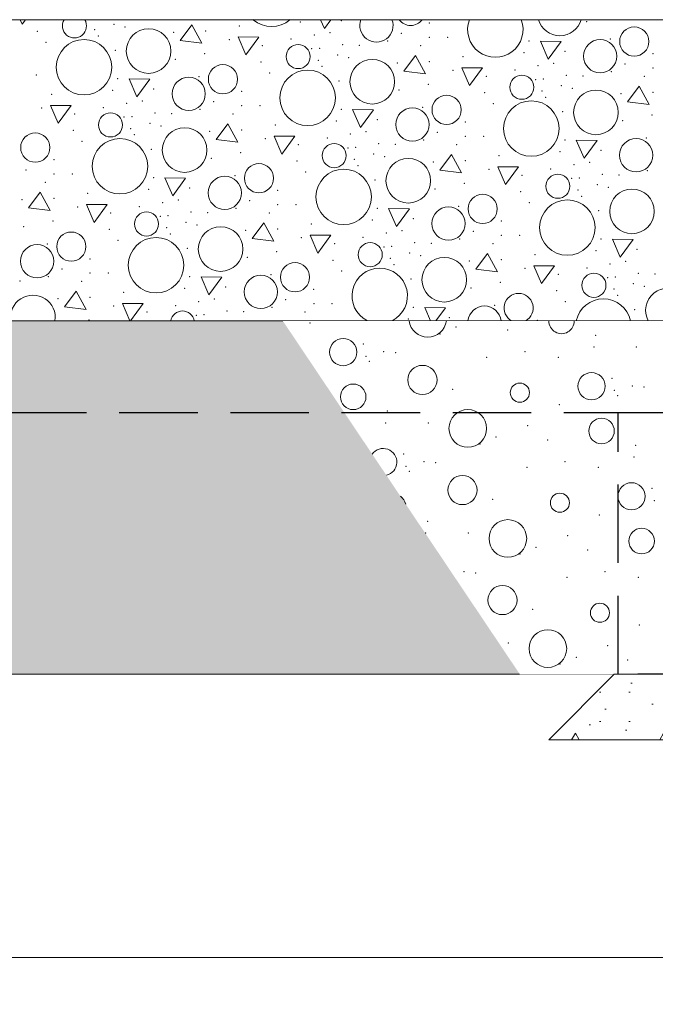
# Model space of a CAD drawing. Header units: millimetres. Extents: x -12989 to 381717, y -50461 to 30884.
# Tile 40 of 63: x 375923 to 376895, y -47765 to -46261. Entities that reach past the tile are written whole.
import ezdxf

# ---------------------------------------------------------------- set-up
doc = ezdxf.new("R2010")
doc.units = ezdxf.units.MM
doc.header["$MEASUREMENT"] = 0
doc.linetypes.add('Krawędzie ukryte', pattern=[170, 120, -50])
doc.linetypes.add('Wipeout_Contour', pattern=[1000, 0, -1000])
for name, color, linetype, lineweight in [('0_Nr_pióra__21', 7, 'Continuous', 25), ('A__STROPY_Nr_pióra__49', 7, 'Continuous', 15), ('A__STROPY_Nr_pióra__69', 7, 'Continuous', 13), ('A_WYPEŁNIENIA RYSUNKI_Nr_pióra__18', 9, 'Continuous', 13), ('Nowe_A_WYM_Nr_pióra__1', 7, 'Continuous', 13), ('Nowe_A_WYM_Nr_pióra__45', 7, 'Continuous', 15), ('Nowe_A_WYM_Nr_pióra__85', 7, 'Continuous', 13)]:
    doc.layers.add(name, color=color, linetype=linetype, lineweight=lineweight)
for name, color, linetype in [('A__STROPY', 7, 'Continuous'), ('A_WYPEŁNIENIA RYSUNKI', 7, 'Continuous'), ('Nowe_A_WYM', 7, 'Continuous')]:
    doc.layers.add(name, color=color, linetype=linetype)
for name, color, linetype, lineweight, true_color in [('A__STROPY_Nr_pióra__173', 7, 'Continuous', 5, 0x6a6a6a), ('A__STROPY_Nr_pióra__178', 7, 'Continuous', 5, 0x6a6a6a), ('A_WYPEŁNIENIA RYSUNKI_Nr_pióra__242', 7, 'Continuous', 13, 0xa7a7a7)]:
    doc.layers.add(name, color=color, linetype=linetype, lineweight=lineweight, true_color=true_color)
doc.styles.add('STYL_AUTOMATYCZNY_5', font='arial.ttf')
doc.dimstyles.new('STYL_AUTOMATYCZNY__2', dxfattribs={"dimtxt": 139.999998, "dimasz": 57, "dimexe": 0.18, "dimexo": 0.0625, "dimgap": 0, "dimtad": 1, "dimtih": 1, "dimtoh": 1, "dimdec": 0, "dimlfac": 0.1, "dimzin": 0, "dimdsep": 46, "dimtxsty": 'STYL_AUTOMATYCZNY_5', "dimblk": 'ARROWHEAD_6', "dimblk1": 'ARROWHEAD_6', "dimblk2": 'ARROWHEAD_6', "dimcen": 0.09, "dimse1": 1, "dimse2": 1, "dimclrd": 7, "dimclre": 7, "dimclrt": 7, "dimadec": 0, "dimazin": 0, "dimtfac": 1, "dimtdec": 4, "dimtmove": 0, "dimatfit": 3, "dimfxl": 0, "dimtolj": 1, "dimtzin": 0, "dimarcsym": 0})

# ---------------------------------------------------------------- blocks, each defined once
blk = doc.blocks.new('*X102', base_point=(363535.4, -45960.6))
at = {"layer": 'A__STROPY_Nr_pióra__178', "color": 251, "linetype": 'Continuous', "lineweight": 5, "true_color": 0x6a6a6a}
for p, q in [((375924, -46260.6), (375927.1, -46267.6)), ((375927.1, -46267.6), (375932.2, -46260.6)), ((376186.6, -46268.5), (376168.4, -46292.3)), ((376201.7, -46296.3), (376186.6, -46268.5)), ((376383.4, -46260.6), (376389.2, -46274)), ((376389.2, -46274), (376399, -46260.6)), ((376257.1, -46287), (376269.1, -46314.5)), ((376288.7, -46287.3), (376257.1, -46287)), ((376269.1, -46314.5), (376288.7, -46287.3)), ((376168.4, -46292.3), (376201.7, -46296.3)), ((376719.3, -46293.4), (376731.2, -46320.9)), ((376750.9, -46293.7), (376719.3, -46293.4)), ((376731.2, -46320.9), (376750.9, -46293.7)), ((376528.6, -46315.4), (376510.4, -46339.2)), ((376543.7, -46343.1), (376528.6, -46315.4)), ((376510.4, -46339.2), (376543.7, -46343.1)), ((376599.1, -46333.9), (376611.1, -46361.3)), ((376630.7, -46334.2), (376599.1, -46333.9)), ((376611.1, -46361.3), (376630.7, -46334.2)), ((376090.4, -46351), (376102.3, -46378.5)), ((376122, -46351.3), (376090.4, -46351)), ((376102.3, -46378.5), (376122, -46351.3)), ((376870.6, -46362.2), (376852.4, -46386)), ((376885.7, -46390), (376870.6, -46362.2)), ((375970.2, -46391.5), (375982.1, -46418.9)), ((376001.8, -46391.8), (375970.2, -46391.5)), ((375982.1, -46418.9), (376001.8, -46391.8)), ((376852.4, -46386), (376885.7, -46390)), ((376432.3, -46397.9), (376444.3, -46425.3)), ((376464, -46398.2), (376432.3, -46397.9)), ((376444.3, -46425.3), (376464, -46398.2)), ((376241.6, -46419.8), (376223.5, -46443.6)), ((376256.8, -46447.6), (376241.6, -46419.8)), ((376312.2, -46438.3), (376324.1, -46465.8)), ((376343.8, -46438.6), (376312.2, -46438.3)), ((376223.5, -46443.6), (376256.8, -46447.6)), ((376324.1, -46465.8), (376343.8, -46438.6)), ((376774.3, -46444.7), (376786.3, -46472.2)), ((376806, -46445), (376774.3, -46444.7)), ((376786.3, -46472.2), (376806, -46445)), ((376583.6, -46466.7), (376565.5, -46490.5)), ((376598.8, -46494.4), (376583.6, -46466.7)), ((376565.5, -46490.5), (376598.8, -46494.4)), ((376654.2, -46485.2), (376666.1, -46512.6)), ((376685.8, -46485.5), (376654.2, -46485.2)), ((376666.1, -46512.6), (376685.8, -46485.5)), ((376145.4, -46502.3), (376157.4, -46529.7)), ((376177, -46502.6), (376145.4, -46502.3)), ((376157.4, -46529.7), (376177, -46502.6)), ((375954.7, -46524.2), (375936.6, -46548)), ((375969.9, -46552), (375954.7, -46524.2)), ((376025.3, -46542.8), (376037.2, -46570.2)), ((376056.9, -46543.1), (376025.3, -46542.8)), ((376037.2, -46570.2), (376056.9, -46543.1)), ((375936.6, -46548), (375969.9, -46552)), ((376487.4, -46549.2), (376499.3, -46576.6)), ((376519, -46549.5), (376487.4, -46549.2)), ((376499.3, -46576.6), (376519, -46549.5)), ((376296.7, -46571.1), (376278.6, -46594.9)), ((376311.9, -46598.8), (376296.7, -46571.1)), ((376278.6, -46594.9), (376311.9, -46598.8)), ((376367.3, -46589.6), (376379.2, -46617.1)), ((376398.9, -46589.9), (376367.3, -46589.6)), ((376379.2, -46617.1), (376398.9, -46589.9)), ((376829.4, -46596), (376841.3, -46623.5)), ((376861, -46596.3), (376829.4, -46596)), ((376841.3, -46623.5), (376861, -46596.3)), ((376638.7, -46618), (376620.6, -46641.8)), ((376653.9, -46645.7), (376638.7, -46618)), ((376620.6, -46641.8), (376653.9, -46645.7)), ((376709.2, -46636.5), (376721.2, -46663.9)), ((376740.9, -46636.8), (376709.2, -46636.5)), ((376721.2, -46663.9), (376740.9, -46636.8)), ((376200.5, -46653.6), (376212.4, -46681)), ((376232.1, -46653.9), (376200.5, -46653.6)), ((376212.4, -46681), (376232.1, -46653.9)), ((376009.8, -46675.5), (375991.7, -46699.3)), ((376024.9, -46703.3), (376009.8, -46675.5)), ((376080.3, -46694), (376091.9, -46720.6)), ((376112, -46694.3), (376080.3, -46694)), ((375991.7, -46699.3), (376024.9, -46703.3)), ((376092.9, -46720.6), (376112, -46694.3)), ((376542.5, -46700.5), (376551.2, -46720.6)), ((376574.1, -46700.8), (376542.5, -46700.5)), ((376559.7, -46720.6), (376574.1, -46700.8))]:
    blk.add_line(p, q, dxfattribs=at)
for centre, radius in [((376862.9, -46294), 22.3), ((376120.3, -46308.5), 34.1), ((376021.6, -46333.2), 42.4), ((376349, -46317), 18.4), ((376810.7, -46316.4), 25.4), ((376234, -46351.6), 22.3), ((376462.3, -46355.3), 34.1), ((376363.5, -46380), 42.4), ((376691, -46363.8), 18.4), ((376181.7, -46373.9), 25.4), ((376576, -46398.4), 22.3), ((376804.3, -46402.2), 34.1), ((376705.5, -46426.9), 42.4), ((376062.1, -46421.4), 18.4), ((376523.7, -46420.8), 25.4), ((375947.1, -46456), 22.3), ((376175.4, -46459.8), 34.1), ((376076.6, -46484.5), 42.4), ((376404.1, -46468.3), 18.4), ((376865.7, -46467.7), 25.4), ((376289.1, -46502.8), 22.3), ((376517.4, -46506.6), 34.1), ((376418.6, -46531.3), 42.4), ((376746.1, -46515.1), 18.4), ((376236.8, -46525.2), 25.4), ((376631.1, -46549.7), 22.3), ((376859.4, -46553.5), 34.1), ((376760.6, -46578.2), 42.4), ((376117.2, -46572.7), 18.4), ((376578.8, -46572.1), 25.4), ((376002.2, -46607.3), 22.3), ((376230.4, -46611), 34.1), ((376131.7, -46635.7), 42.4), ((376459.2, -46619.6), 18.4), ((375949.9, -46629.7), 25.4), ((376344.2, -46654.1), 22.3), ((376572.4, -46657.9), 34.1), ((376801.2, -46666.4), 18.4), ((376291.9, -46676.5), 25.4)]:
    blk.add_circle(centre, radius, dxfattribs=at)
for centre, radius, start, end in [((376007, -46270.1), 18.4, 148.7945, 31.2055), ((376308.5, -46228.7), 42.4, 228.6475, 311.3525), ((376468.7, -46269.5), 25.4, 159.4631, 20.5369), ((376521, -46247.1), 22.3, 217.1244, 322.8756), ((376650.5, -46275.6), 42.4, 159.3112, 20.6888), ((376749.2, -46250.9), 34.1, 196.5056, 343.4944), ((376473.7, -46682.6), 42.4, 296.4867, 243.5133), ((376686.1, -46701), 22.3, 298.5683, 241.4317), ((376914.4, -46704.8), 34.1, 332.3748, 207.6252), ((375943.5, -46715.5), 34.1, 351.3846, 188.6154), ((376815.7, -46729.5), 42.4, 12.0587, 167.9413), ((376172.2, -46724), 18.4, 10.6603, 169.3397), ((376633.9, -46723.4), 25.4, 6.3086, 173.6914)]:
    blk.add_arc(centre, radius, start, end, dxfattribs=at)
for p in [(376067.3, -46267.7), (376084.1, -46271.6), (376259, -46270.3), (376352.4, -46264), (376415.1, -46262.1), (376415.1, -46262.1), (376549.4, -46265.8), (376790, -46263.5), (375950.1, -46278.5), (376037.8, -46275.9), (376043.4, -46285.3), (376158.8, -46279.7), (376207.4, -46277.8), (376373.8, -46284.2), (376397.8, -46280.5), (376506.9, -46281.3), (376549.7, -46287.7), (376577.6, -46287.7), (375963.3, -46295.1), (376243.7, -46291), (376294.5, -46300.4), (376338.3, -46290.3), (376417.1, -46298.8), (376442.7, -46299.6), (376485.9, -46293.2), (376536.5, -46300.1), (376702, -46293), (376826.1, -46290), (376069.6, -46307.3), (376205.9, -46312.5), (376369.9, -46305.1), (376381.8, -46304.2), (376409.3, -46314.5), (376601, -46317.1), (376694.4, -46310.9), (376757, -46309), (376757, -46309), (376891.4, -46312.7), (376161, -46321.1), (376292.1, -46325.4), (376379.7, -46322.7), (376385.3, -46332.1), (376426.1, -46318.5), (376500.8, -46326.6), (376549.4, -46324.6), (376715.8, -46331), (376739.8, -46327.4), (376848.9, -46328.1), (375948.7, -46345.2), (376197.2, -46347.6), (376305.3, -46342), (376585.7, -46337.9), (376636.5, -46347.2), (376680.3, -46337.2), (376759.1, -46345.6), (376784.7, -46346.4), (376827.9, -46340.1), (376878.5, -46346.9), (376891.7, -46334.5), (376073.1, -46350.6), (376411.6, -46354.1), (376547.9, -46359.3), (376711.9, -46352), (376723.7, -46351), (376751.2, -46361.4), (375972.1, -46374.7), (376065.5, -46368.4), (376128.1, -46366.6), (376128.1, -46366.6), (376262.5, -46370.2), (376503, -46368), (376634.1, -46372.2), (376721.7, -46369.6), (376768, -46365.3), (376842.8, -46373.5), (376891.4, -46371.5), (376086.9, -46388.6), (376110.9, -46384.9), (376220, -46385.7), (376262.8, -46392.1), (376290.7, -46392.1), (376647.3, -46388.9), (376727.3, -46379), (375956.8, -46395.4), (376007.5, -46404.8), (376051.4, -46394.8), (376130.2, -46403.2), (376155.8, -46404), (376199, -46397.6), (376249.6, -46404.5), (376415.1, -46397.5), (376539.2, -46394.5), (376753.6, -46401), (376889.9, -46406.2), (376083, -46409.5), (376094.8, -46408.6), (376122.3, -46419), (376139.1, -46422.9), (376314, -46421.6), (376407.5, -46415.3), (376470.1, -46413.4), (376470.1, -46413.4), (376604.4, -46417.1), (376845, -46414.8), (376005.2, -46429.8), (376092.8, -46427.2), (376098.4, -46436.5), (376213.8, -46431), (376262.5, -46429.1), (376428.9, -46435.4), (376452.9, -46431.8), (376562, -46432.6), (376018.4, -46446.4), (376298.8, -46442.3), (376349.5, -46451.6), (376393.4, -46441.6), (376472.2, -46450.1), (376497.8, -46450.9), (376541, -46444.5), (376591.6, -46451.4), (376604.8, -46439), (376632.6, -46439), (376757, -46444.3), (376881.2, -46441.3), (376124.7, -46458.5), (376261, -46463.7), (376425, -46456.4), (376436.8, -46455.5), (376464.3, -46465.8), (376656, -46468.4), (376749.5, -46462.2), (376812.1, -46460.3), (376812.1, -46460.3), (375975.5, -46474.7), (376216.1, -46472.4), (376347.2, -46476.7), (376434.8, -46474), (376440.4, -46483.4), (376481.1, -46469.8), (376555.8, -46477.9), (376604.5, -46475.9), (376770.9, -46482.3), (376794.8, -46478.6), (375933.1, -46490.1), (375975.9, -46496.5), (376003.7, -46496.5), (376360.4, -46493.3), (376640.8, -46489.2), (376691.5, -46498.5), (376735.3, -46488.5), (376814.2, -46496.9), (376839.8, -46497.7), (376883, -46491.3), (375962.7, -46508.9), (376128.1, -46501.9), (376252.3, -46498.9), (376466.6, -46505.4), (376603, -46510.6), (376767, -46503.2), (376778.8, -46502.3), (376806.3, -46512.7), (376027.1, -46526), (376120.6, -46519.7), (376183.2, -46517.9), (376183.2, -46517.9), (376317.5, -46521.5), (376558.1, -46519.3), (376689.2, -46523.5), (376776.8, -46520.9), (376823.1, -46516.6), (375926.9, -46535.5), (375975.6, -46533.5), (376142, -46539.9), (376165.9, -46536.2), (376275.1, -46537), (376317.9, -46543.4), (376345.7, -46543.4), (376702.4, -46540.1), (376782.4, -46530.3), (376011.9, -46546.7), (376062.6, -46556.1), (376106.4, -46546.1), (376185.2, -46554.5), (376210.9, -46555.3), (376254.1, -46548.9), (376304.7, -46555.8), (376470.1, -46548.7), (376594.3, -46545.8), (376808.6, -46552.3), (375974, -46568.2), (376138.1, -46560.8), (376149.9, -46559.9), (376177.4, -46570.2), (376369.1, -46572.9), (376462.6, -46566.6), (376525.2, -46564.7), (376525.2, -46564.7), (376659.5, -46568.4), (375929.2, -46576.8), (376060.3, -46581.1), (376147.9, -46578.4), (376153.5, -46587.8), (376194.2, -46574.2), (376268.9, -46582.3), (376317.5, -46580.4), (376484, -46586.7), (376507.9, -46583.1), (376617, -46583.9), (375965.4, -46603.3), (376073.5, -46597.7), (376353.9, -46593.6), (376404.6, -46602.9), (376448.4, -46592.9), (376527.2, -46601.4), (376552.8, -46602.2), (376596.1, -46595.8), (376646.7, -46602.7), (376659.9, -46590.3), (376687.7, -46590.3), (376812.1, -46595.6), (376179.7, -46609.8), (376316, -46615), (376480.1, -46607.7), (376491.9, -46606.8), (376519.4, -46617.1), (376804.5, -46613.4), (376867.2, -46611.6), (376867.2, -46611.6), (376030.6, -46626), (376271.2, -46623.7), (376402.2, -46628), (376489.9, -46625.3), (376536.2, -46621), (376610.9, -46629.2), (376659.5, -46627.2), (376711.1, -46619.7), (376825.9, -46633.6), (376849.9, -46629.9), (375988.1, -46641.4), (376031, -46647.8), (376058.8, -46647.8), (376415.5, -46644.6), (376495.5, -46634.7), (376695.9, -46640.4), (376790.4, -46639.8), (376869.2, -46648.2), (376894.8, -46649), (375923.9, -46659.7), (375967.2, -46653.3), (376017.8, -46660.2), (376183.2, -46653.2), (376307.4, -46650.2), (376521.7, -46656.7), (376658, -46661.9), (376746.6, -46649.8), (376822.1, -46654.5), (376833.9, -46653.6), (376861.4, -46664), (376082.2, -46677.3), (376175.6, -46671), (376238.3, -46669.2), (376238.3, -46669.2), (376372.6, -46672.8), (376613.2, -46670.5), (376744.2, -46674.8), (376831.9, -46672.2), (376878.2, -46667.9), (375982, -46686.8), (376030.6, -46684.8), (376197, -46691.2), (376221, -46687.5), (376330.1, -46688.3), (376757.4, -46691.4), (376837.5, -46681.6), (376066.9, -46698), (376117.7, -46707.4), (376161.5, -46697.4), (376240.3, -46705.8), (376265.9, -46706.6), (376309.2, -46700.2), (376359.7, -46707.1), (376373, -46694.7), (376400.8, -46694.7), (376525.2, -46700), (376649.3, -46697.1), (376863.7, -46703.6), (376029.1, -46719.5), (376193.1, -46712.1), (376205, -46711.2), (376517.6, -46717.9), (376580.3, -46716), (376580.3, -46716), (376714.6, -46719.7)]:
    blk.add_point(p, dxfattribs=at)
blk = doc.blocks.new('ElemPrzekroju_86_1', base_point=(363535.4, -45960.6))
at = {"color": 254, "linetype": 'Wipeout_Contour', "lineweight": 0, "ltscale": 1496013.813862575}
blk.add_wipeout([(363818.5, -46720.6), (363818.5, -47260.6), (378258.5, -47260.6), (378258.5, -46720.6)], dxfattribs=at).dxf.layer = 'A__STROPY'
at = {"layer": 'A__STROPY_Nr_pióra__173', "linetype": 'Continuous', "lineweight": 5, "true_color": 0x6a6a6a}
h = blk.add_hatch(dxfattribs=at)
h.set_pattern_fill('Grunt_0001', color=251, style=0, pattern_type=2)
h.set_pattern_definition([(45, (363535.4, -45960.59), (-95.4594, 95.4594), []), (45, (363503.58, -45928.77), (-190.919, 190.919), []), (45, (363471.76, -45896.95), (-190.919, 190.919), []), (135, (363439.945, -45865.132), (31.8198, 31.8198), [135, -135])])
h.paths.add_polyline_path([(363818.5, -46720.6), (363818.5, -47260.6), (378258.5, -47260.6), (378258.5, -46720.6)])
at = {"layer": 'A__STROPY_Nr_pióra__69', "color": 7, "linetype": 'Continuous', "lineweight": 13}
blk.add_line((378258.5, -47260.6), (363818.5, -47260.6), dxfattribs=at)
at = {"color": 254, "linetype": 'Wipeout_Contour', "lineweight": 0, "ltscale": 1495763.64850737}
blk.add_wipeout([(363818.5, -46720.6), (378258.5, -46720.6), (378258.5, -46260.6), (363818.5, -46260.6)], dxfattribs=at).dxf.layer = 'A__STROPY'
at = {"layer": 'A__STROPY_Nr_pióra__49', "color": 7, "linetype": 'Continuous', "lineweight": 15}
for p, q in [((378258.5, -46260.6), (363818.5, -46260.6)), ((378258.5, -46720.6), (363818.5, -46720.6))]:
    blk.add_line(p, q, dxfattribs=at)
at = {"layer": 'A__STROPY', "lineweight": 0}
blk.add_blockref('*X102', (363535.4, -45960.6), dxfattribs=at)
blk = doc.blocks.new('*X156', base_point=(363535.4, -45960.6))
at = {"layer": 'A_WYPEŁNIENIA RYSUNKI_Nr_pióra__242', "color": 253, "linetype": 'Continuous', "lineweight": 13, "true_color": 0xa7a7a7}
for centre, radius in [((376417.9, -46768.4), 20.8), ((376539, -46811), 22.3), ((376797.6, -46820.6), 20.8), ((376433.2, -46836.8), 19.5), ((376688, -46830.4), 14.6), ((376608.4, -46885), 28.8), ((376812.9, -46889), 19.5), ((376600.2, -46979.2), 22.3), ((376858.8, -46988.8), 20.8), ((376749.2, -46998.6), 14.6), ((376669.6, -47053.2), 28.8), ((376874.1, -47057.2), 19.5), ((376661.4, -47147.3), 22.3), ((376810.4, -47166.7), 14.6), ((376730.8, -47221.4), 28.8)]:
    blk.add_circle(centre, radius, dxfattribs=at)
for centre, radius, start, end in [((376547.2, -46716.9), 28.8, 187.9348, 352.0652), ((376751.7, -46720.8), 19.5, 179.9798, 0.0202), ((376479.1, -46936.5), 20.8, 283.5026, 144.2355), ((376494.4, -47004.9), 19.5, 12.0648, 55.6733)]:
    blk.add_arc(centre, radius, start, end, dxfattribs=at)
for p in [(376366.9, -46723.9), (376590.5, -46730.2), (376669.3, -46734.5), (376565.7, -46740.7), (376804, -46742.7), (376448.9, -46756.1), (376480, -46767.8), (376498, -46769.3), (376695.7, -46767.8), (376801.4, -46760.7), (376866.3, -46760.8), (376866.3, -46760.8), (376452.6, -46774.9), (376457.9, -46782.6), (376637.4, -46776.3), (376746.6, -46776.2), (376828.6, -46808.3), (376585, -46825.3), (376832.3, -46827.1), (376859.7, -46820), (376877.7, -46821.6), (376837.6, -46834.8), (376485.5, -46858.6), (376748.1, -46848.9), (376482.9, -46876.6), (376547.8, -46876.7), (376547.8, -46876.7), (376699.7, -46880.9), (376651.7, -46898.3), (376730.5, -46902.7), (376626.9, -46908.9), (376865.2, -46910.9), (376510.2, -46924.2), (376862.6, -46928.9), (376513.8, -46943), (376541.2, -46935.9), (376559.2, -46937.5), (376698.7, -46944.5), (376756.9, -46936), (376807.8, -46944.3), (376519.1, -46950.8), (376889.8, -46976.5), (376646.2, -46993.5), (376893.5, -46995.3), (376809.3, -47017.1), (376546.8, -47026.8), (376544.1, -47044.8), (376609, -47044.9), (376609, -47044.9), (376760.9, -47049), (376712.9, -47066.5), (376688.1, -47077.1), (376791.7, -47070.8), (376602.4, -47104.1), (376620.4, -47105.7), (376759.9, -47112.6), (376818.1, -47104.1), (376869, -47112.5), (376707.4, -47161.6), (376870.6, -47185.2), (376670.2, -47213), (376670.2, -47213), (376822.1, -47217.2), (376774.1, -47234.7), (376749.3, -47245.2), (376852.9, -47239)]:
    blk.add_point(p, dxfattribs=at)
blk = doc.blocks.new('Wypełnienie_2_1', base_point=(363535.4, -45960.6))
at = {"color": 254, "linetype": 'Wipeout_Contour', "lineweight": 0, "ltscale": 3049518.506760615}
blk.add_wipeout([(378258.5, -46720.8), (376325.6, -46720.8), (376687.9, -47260.6), (379709.1, -47260.6), (380092.8, -46510.6), (378538.5, -46510.6), (378538.5, -46860.6), (378258.5, -46860.6)], dxfattribs=at).dxf.layer = 'A_WYPEŁNIENIA RYSUNKI'
at = {"layer": 'A_WYPEŁNIENIA RYSUNKI_Nr_pióra__242', "color": 253, "linetype": 'Continuous', "lineweight": 13, "true_color": 0xa7a7a7}
blk.add_blockref('*X156', (363535.4, -45960.6), dxfattribs=at)
blk = doc.blocks.new('*D178', base_point=(363535.4, -45960.6))
at = {"layer": 'Nowe_A_WYM_Nr_pióra__45', "color": 7, "linetype": 'Continuous', "lineweight": 15}
for p, q in [((363668.6, -47663.2), (363608.6, -47723.2)), ((363848.6, -47663.2), (363788.6, -47723.2))]:
    blk.add_line(p, q, dxfattribs=at)
at = {"layer": 'Nowe_A_WYM_Nr_pióra__85', "color": 7, "linetype": 'Continuous', "lineweight": 13}
for p, q in [((363818.6, -47749.5), (363818.6, -47637)), ((363638.6, -47693.2), (363818.6, -47693.2)), ((363818.6, -47693.2), (378258.5, -47693.2))]:
    blk.add_line(p, q, dxfattribs=at)
blk = doc.blocks.new('ARROWHEAD_6')
at = {"color": 0, "linetype": 'Continuous', "lineweight": 0}
for p, q in [((-0.5, -0.5), (0.5, 0.5)), ((0, 0), (-1, 0))]:
    blk.add_line(p, q, dxfattribs=at)
blk = doc.blocks.new('*D179', base_point=(363535.4, -45960.6))
at = {"layer": 'Nowe_A_WYM_Nr_pióra__45', "color": 7, "linetype": 'Continuous', "lineweight": 15}
for p, q in [((363848.6, -47663.2), (363788.6, -47723.2)), ((378288.5, -47663.2), (378228.5, -47723.2))]:
    blk.add_line(p, q, dxfattribs=at)
at = {"layer": 'Nowe_A_WYM_Nr_pióra__85', "color": 7, "linetype": 'Continuous', "lineweight": 13}
for p, q in [((378258.5, -47749.5), (378258.5, -47637)), ((363818.6, -47693.2), (378258.5, -47693.2))]:
    blk.add_line(p, q, dxfattribs=at)
at = {"layer": 'Nowe_A_WYM_Nr_pióra__1', "color": 7, "lineweight": 13, "char_height": 140, "attachment_point": 7, "style": 'STYL_AUTOMATYCZNY_5'}
for s, insert in [('\\A1;{\\pql;\\fArial|b0|i0|c238|p0;\\W1.000000;18}', (363848.6, -47665.2)), ('\\A1;{\\pql;\\fArial|b0|i0|c238|p0;\\W1.000000;1\xa0444}', (370798.3, -47665.2)), ('\\A1;{\\pql;\\fArial|b0|i0|c238|p0;\\W1.000000;18}', (378014.9, -47665.2))]:
    blk.add_mtext(s, dxfattribs=dict(at, insert=insert))
blk = doc.blocks.new('*D182', base_point=(363535.4, -45960.6))
at = {"layer": 'Nowe_A_WYM_Nr_pióra__45', "color": 7, "linetype": 'Continuous', "lineweight": 15}
for p, q in [((363568.6, -47923.2), (363508.6, -47983.2)), ((363815.4, -47923.2), (363755.4, -47983.2))]:
    blk.add_line(p, q, dxfattribs=at)
at = {"layer": 'Nowe_A_WYM_Nr_pióra__85', "color": 7, "linetype": 'Continuous', "lineweight": 13}
for p, q in [((363538.6, -48009.5), (363538.6, -47897)), ((363785.4, -48009.5), (363785.4, -47897)), ((363493.6, -47953.2), (363538.6, -47953.2)), ((363538.6, -47953.2), (363785.4, -47953.2)), ((363785.4, -47953.2), (378285.4, -47953.2))]:
    blk.add_line(p, q, dxfattribs=at)
at = {"layer": 'Nowe_A_WYM_Nr_pióra__1', "color": 7, "lineweight": 13, "insert": (363295.1, -47925.2), "char_height": 140, "attachment_point": 7, "style": 'STYL_AUTOMATYCZNY_5'}
blk.add_mtext('\\A1;{\\pql;\\fArial|b0|i0|c238|p0;\\W1.000000;25}', dxfattribs=at)
blk = doc.blocks.new('*D183', base_point=(363535.4, -45960.6))
at = {"layer": 'Nowe_A_WYM_Nr_pióra__45', "color": 7, "linetype": 'Continuous', "lineweight": 15}
for p, q in [((363815.4, -47923.2), (363755.4, -47983.2)), ((378315.4, -47923.2), (378255.4, -47983.2))]:
    blk.add_line(p, q, dxfattribs=at)
at = {"layer": 'Nowe_A_WYM_Nr_pióra__85', "color": 7, "linetype": 'Continuous', "lineweight": 13}
for p, q in [((378285.4, -48009.5), (378285.4, -47897)), ((363785.4, -47953.2), (378285.4, -47953.2))]:
    blk.add_line(p, q, dxfattribs=at)
at = {"layer": 'Nowe_A_WYM_Nr_pióra__1', "color": 7, "lineweight": 13, "char_height": 140, "attachment_point": 7, "style": 'STYL_AUTOMATYCZNY_5'}
for s, insert in [('\\A1;{\\pql;\\fArial|b0|i0|c238|p0;\\W1.000000;1\xa0450}', (370688.4, -47925.2)), ('\\A1;{\\pql;\\fArial|b0|i0|c238|p0;\\W1.000000;25}', (378041.8, -47925.2))]:
    blk.add_mtext(s, dxfattribs=dict(at, insert=insert))
blk = doc.blocks.new('*D185', base_point=(363535.4, -45960.6))
at = {"layer": 'Nowe_A_WYM_Nr_pióra__45', "color": 7, "linetype": 'Continuous', "lineweight": 15}
for p, q in [((363568.6, -48183.2), (363508.6, -48243.2)), ((378508.5, -48243.2), (378568.5, -48183.2))]:
    blk.add_line(p, q, dxfattribs=at)
at = {"layer": 'Nowe_A_WYM_Nr_pióra__85', "color": 7, "linetype": 'Continuous', "lineweight": 13}
for p, q in [((363538.6, -48269.5), (363538.6, -48157)), ((378538.5, -48269.5), (378538.5, -48157)), ((363493.6, -48213.2), (363538.6, -48213.2)), ((363538.6, -48213.2), (378538.5, -48213.2)), ((378538.5, -48213.2), (378583.5, -48213.2))]:
    blk.add_line(p, q, dxfattribs=at)
at = {"layer": 'Nowe_A_WYM_Nr_pióra__1', "color": 7, "lineweight": 13, "insert": (370798.3, -48185.2), "char_height": 140, "attachment_point": 7, "style": 'STYL_AUTOMATYCZNY_5'}
blk.add_mtext('\\A1;{\\pql;\\fArial|b0|i0|c238|p0;\\W1.000000;1\xa0500}', dxfattribs=at)

msp = doc.modelspace()

# ---------------------------------------------------------------- block references
at = {"layer": 'A__STROPY', "lineweight": 0}
msp.add_blockref('ElemPrzekroju_86_1', (363535.4, -45960.6), dxfattribs=at)

# ---------------------------------------------------------------- dimensions: what is measured, and where the dimension line sits
at = {"layer": 'Nowe_A_WYM', "color": 7, "linetype": 'Continuous', "lineweight": 13}
dim = msp.add_linear_dim(base=(378285.4, -47953.2), p1=(363785.4, -48688.5), p2=(378285.4, -48688.5), dimstyle='STYL_AUTOMATYCZNY__2', dxfattribs=at)
dim.commit()
dim.dimension.update_dxf_attribs({"geometry": '*D183', "text_midpoint": (370928.5, -47855.2), "dimtype": 160})

# ---------------------------------------------------------------- next in the draw order: block references
at = {"layer": 'A_WYPEŁNIENIA RYSUNKI_Nr_pióra__242', "color": 253, "linetype": 'Continuous', "lineweight": 13, "true_color": 0xa7a7a7}
msp.add_blockref('Wypełnienie_2_1', (363535.4, -45960.6), dxfattribs=at)

# ---------------------------------------------------------------- next in the draw order: hatches: boundary and pattern name
at = {"layer": 'A_WYPEŁNIENIA RYSUNKI_Nr_pióra__18', "linetype": 'Continuous', "lineweight": 13}
h = msp.add_hatch(dxfattribs=at)
h.set_pattern_fill('Chudy_beton_B15_I_WSC_0001', color=9, style=0, pattern_type=2)
h.set_pattern_definition([(0, (363535.4, -45960.6), (0, 233.827), [14.625, -120.375]), (0, (363602.9, -45843.68), (0, 233.827), [14.625, -120.375]), (60, (363535.4, -45960.6), (-202.5, 116.9134), [14.625, -120.375]), (60, (363670.4, -45960.6), (-202.5, 116.9134), [14.625, -120.375]), (120, (363550.03, -45960.6), (202.5, 116.9134), [14.625, -120.375]), (120, (363685.03, -45960.6), (202.5, 116.9134), [14.625, -120.375]), (0, (363535.404, -45938.09), (0, 45), [0, -45, 0, -67.5]), (45, (363557.904, -45938.09), (-31.8198, 31.8198), [0, -33.75, 0, -56.25])])
h.paths.add_polyline_path([(376832.3, -47260.6), (379532.3, -47260.6), (379632.3, -47360.6), (376732.3, -47360.6)])

# ---------------------------------------------------------------- next in the draw order: linework, layer by layer
at = {"layer": '0_Nr_pióra__21', "color": 7, "linetype": 'Krawędzie ukryte', "lineweight": 25}
msp.add_lwpolyline([(374035.4, -46860.6), (377385.4, -46860.6)], dxfattribs=at)
msp.add_lwpolyline([(379538.5, -47260.6), (376838.5, -47260.6), (376838.5, -46860.6), (379538.5, -46860.6)], close=True, dxfattribs=at)
at = {"layer": 'A_WYPEŁNIENIA RYSUNKI_Nr_pióra__18', "color": 9, "linetype": 'Continuous', "lineweight": 13, "flags": 128}
msp.add_lwpolyline([(376832.3, -47260.6), (379532.3, -47260.6), (379632.3, -47360.6), (376732.3, -47360.6)], close=True, dxfattribs=at)

# ---------------------------------------------------------------- next in the draw order: dimensions: what is measured, and where the dimension line sits
at = {"layer": 'Nowe_A_WYM', "color": 7, "linetype": 'Continuous', "lineweight": 13}
for base, p1, p2, picture, middle in [((363785.4, -47953.2), (363538.6, -46860.6), (363785.4, -48688.5), '*D182', (363401.6, -47855.2)), ((378538.5, -48213.2), (363538.6, -46860.6), (378538.5, -46860.6), '*D185', (371038.5, -48115.2)), ((363818.6, -47693.2), (363638.6, -46860.6), (363818.6, -46860.6), '*D178', (363955.2, -47595.2)), ((378258.5, -47693.2), (363818.6, -46860.6), (378258.5, -46860.6), '*D179', (371038.5, -47595.2))]:
    dim = msp.add_linear_dim(base=base, p1=p1, p2=p2, dimstyle='STYL_AUTOMATYCZNY__2', dxfattribs=at)
    dim.commit()
    dim.dimension.update_dxf_attribs({"geometry": picture, "text_midpoint": middle, "dimtype": 160})

doc.saveas('drawing.dxf')
